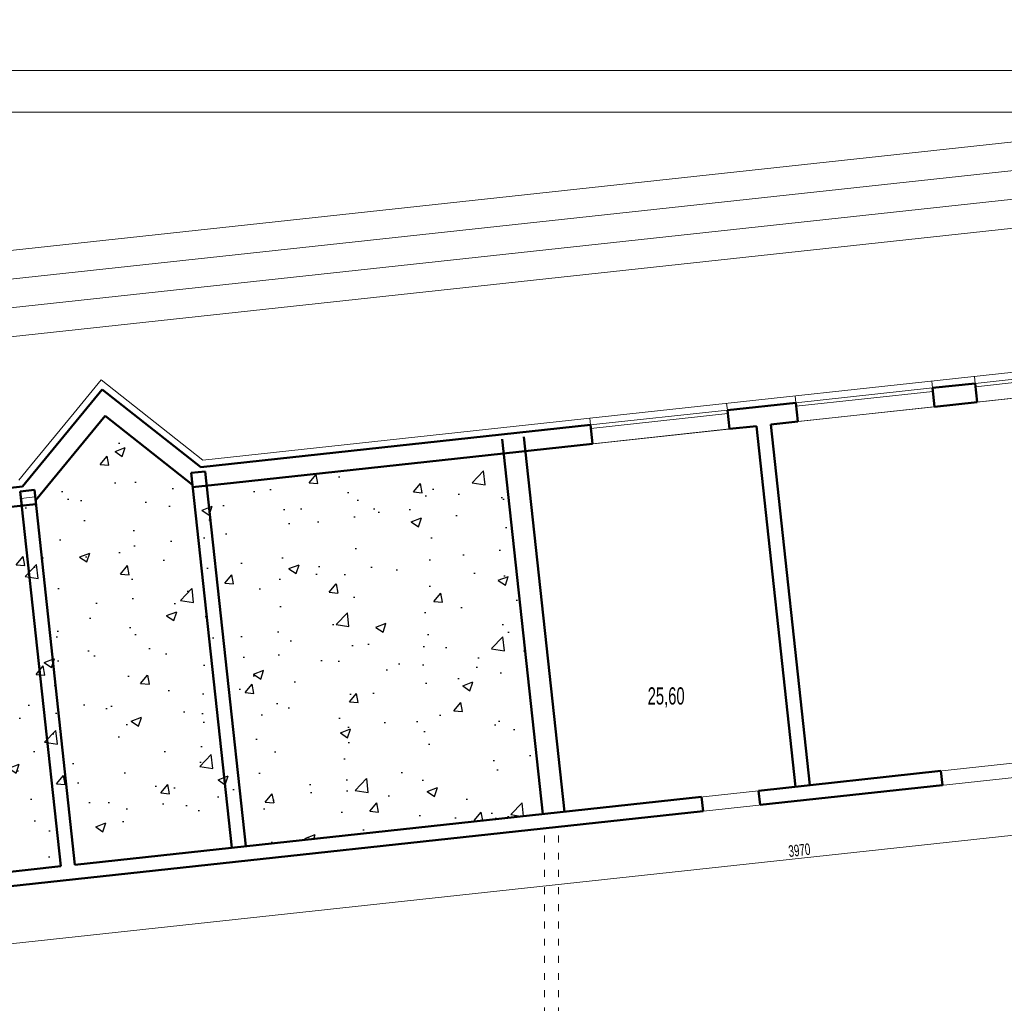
# Model space of a CAD drawing. Header units: millimetres. Extents: x 72202 to 304796, y 21658 to 519946.
# Tile 33 of 139: x 202409 to 204127, y 201761 to 203478. Entities that reach past the tile are written whole.
import ezdxf

# ---------------------------------------------------------------- set-up
doc = ezdxf.new("R2010")
doc.units = ezdxf.units.MM
doc.linetypes.add('ACAD_ISO03W100', pattern=[30, 12, -18])
doc.layers.get('0').update_dxf_attribs({"color": 253})
doc.layers.get('Defpoints').update_dxf_attribs({"color": 253})
for name, color, linetype, lineweight in [('linia - gruba - projektowana', 253, 'Continuous', 50), ('linia - rzut - cienka', 253, 'Continuous', 18), ('linia - ściany do wyburzenia', 253, 'Continuous', 5), ('LINIA CIENKA', 7, 'Continuous', 13), ('LINIA WYMIAROWANIE', 253, 'Continuous', 9)]:
    doc.layers.add(name, color=color, linetype=linetype, lineweight=lineweight)
doc.layers.add('LINIA-NIE DRUKOWAĆ', color=253, linetype='Continuous', lineweight=20, plot=False)
doc.styles.get("Standard").update_dxf_attribs({"font": 'ARIALN.TTF', "width": 0.75})
doc.dimstyles.new('sebek100', dxfattribs={"dimtxt": 17, "dimasz": 10, "dimexe": 10, "dimexo": 20, "dimgap": 4, "dimtad": 1, "dimrnd": 0.5, "dimtxsty": 'Standard', "dimblk": 'OBLIQUE', "dimcen": 8, "dimclre": 1, "dimazin": 0, "dimtm": 1e-09, "dimtfac": 1, "dimtix": 1, "dimtmove": 1, "dimatfit": 3, "dimldrblk": 'zas', "dimfxl": 10, "dimfxlon": 1, "dimtolj": 2, "dimlwd": -1, "dimlwe": -1, "dimarcsym": 0})

# ---------------------------------------------------------------- blocks, each defined once
blk = doc.blocks.new('_Oblique')
at = {"color": 0, "linetype": 'ByBlock', "lineweight": -2}
blk.add_line((-0.5, -0.5), (0.5, 0.5), dxfattribs=at)
blk = doc.blocks.new('*D72')
at = {"layer": 'Defpoints', "color": 0, "lineweight": -3, "ltscale": 4, "transparency": 16777216}
for p in [(207453.3, 203691.7), (200553.3, 203234.1), (207453.3, 203234.1)]:
    blk.add_point(p, dxfattribs=at)
at = {"layer": 'LINIA CIENKA', "ltscale": 4, "transparency": 16777216}
for p, q in [((200553.3, 203681.7), (200553.3, 203701.7)), ((207453.3, 203681.7), (207453.3, 203701.7))]:
    blk.add_line(p, q, dxfattribs=at)
at = {"layer": 'LINIA CIENKA', "color": 0, "ltscale": 4, "transparency": 16777216}
blk.add_line((200553.3, 203691.7), (207453.3, 203691.7), dxfattribs=at)
at = {"layer": 'LINIA CIENKA', "color": 0, "ltscale": 4, "transparency": 16777216, "xscale": 10, "yscale": 10, "zscale": 10, "rotation": 180}
blk.add_blockref('_Oblique', (200553.3, 203691.7), dxfattribs=at)
at = {"layer": 'LINIA CIENKA', "color": 0, "ltscale": 4, "transparency": 16777216, "xscale": 10, "yscale": 10, "zscale": 10}
blk.add_blockref('_Oblique', (207453.3, 203691.7), dxfattribs=at)
at = {"layer": 'LINIA CIENKA', "color": 0, "lineweight": -3, "ltscale": 4, "transparency": 16777216, "insert": (204003.3, 203797.8), "char_height": 200, "attachment_point": 5, "bg_fill": 3, "box_fill_scale": 1.1, "bg_fill_color": 256, "bg_fill_true_color": 13158600, "bg_fill_transparency": 0}
blk.add_mtext('\\A2;6900', dxfattribs=at)
blk = doc.blocks.new('zas')
blk = doc.blocks.new('*D221')
at = {"layer": 'Defpoints', "color": 0, "lineweight": -3, "ltscale": 4, "transparency": 16777216}
for p in [(205734.2, 202327.6), (205745, 202228.2), (201786.8, 201900)]:
    blk.add_point(p, dxfattribs=at)
at = {"layer": 'LINIA WYMIAROWANIE', "color": 0, "ltscale": 4, "transparency": 16777216}
blk.add_line((201797.6, 201800.6), (205745, 202228.2), dxfattribs=at)
at = {"layer": 'LINIA WYMIAROWANIE', "ltscale": 4, "transparency": 16777216}
for p, q in [((205743.9, 202238.1), (205746.1, 202218.2)), ((201796.5, 201810.6), (201798.6, 201790.7))]:
    blk.add_line(p, q, dxfattribs=at)
at = {"layer": 'LINIA WYMIAROWANIE', "color": 0, "ltscale": 4, "transparency": 16777216, "xscale": 10, "yscale": 10, "zscale": 10}
for p, rotation in [((205745, 202228.2), 6.182017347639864), ((201797.6, 201800.6), 186.1820173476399)]:
    blk.add_blockref('_Oblique', p, dxfattribs=dict(at, rotation=rotation))
at = {"layer": 'LINIA WYMIAROWANIE', "color": 0, "lineweight": -3, "ltscale": 4, "transparency": 16777216, "insert": (203769.8, 202028.5), "char_height": 20, "attachment_point": 5, "rotation": 6.182, "bg_fill": 3, "box_fill_scale": 1.1, "bg_fill_color": 256, "bg_fill_true_color": 13158600, "bg_fill_transparency": 0}
blk.add_mtext('\\A2;3970', dxfattribs=at)
blk = doc.blocks.new('*D316')
at = {"layer": 'Defpoints', "color": 0, "lineweight": -3, "ltscale": 1.2, "transparency": 16777216}
blk.add_point((202465.3, 221218.8), dxfattribs=at)
at = {"layer": 'LINIA WYMIAROWANIE', "color": 1, "ltscale": 1.2, "transparency": 16777216}
for p, q in [((202465.3, 41859.9), (202465.3, 41844.9)), ((202493.3, 41854.9), (202493.3, 41844.9))]:
    blk.add_line(p, q, dxfattribs=at)
at = {"layer": 'LINIA WYMIAROWANIE', "color": 0, "ltscale": 1.2, "transparency": 16777216}
blk.add_line((202493.3, 41854.9), (202465.3, 41854.9), dxfattribs=at)
at = {"layer": 'LINIA WYMIAROWANIE', "color": 0, "ltscale": 1.2, "transparency": 16777216, "xscale": 10, "yscale": 10, "zscale": 10, "rotation": 180}
blk.add_blockref('_Oblique', (202465.3, 41854.9), dxfattribs=at)
at = {"layer": 'LINIA WYMIAROWANIE', "color": 0, "ltscale": 1.2, "transparency": 16777216, "xscale": 10, "yscale": 10, "zscale": 10}
blk.add_blockref('_Oblique', (202493.3, 41854.9), dxfattribs=at)
at = {"layer": 'LINIA WYMIAROWANIE', "color": 0, "lineweight": -3, "ltscale": 1.2, "transparency": 16777216, "insert": (202479.3, 41868.1), "char_height": 18, "attachment_point": 5, "bg_fill": 3, "box_fill_scale": 1.1, "bg_fill_color": 256, "bg_fill_true_color": 13158600, "bg_fill_transparency": 0}
blk.add_mtext('\\A2;28', dxfattribs=at)
at = {"layer": 'Defpoints', "color": 0, "lineweight": -3, "ltscale": 1.2, "transparency": 16777216}
for p in [(202465.3, 41854.9), (202493.3, 41854.9)]:
    blk.add_point(p, dxfattribs=at)

msp = doc.modelspace()

# ---------------------------------------------------------------- hatches: boundary and pattern name
at = {"layer": 'linia - ściany do wyburzenia', "lineweight": -3, "ltscale": 1.2}
h = msp.add_hatch(dxfattribs=at)
h.set_pattern_fill('AR-CONC', color=256)
h.set_pattern_definition([(50, (54647.69, -3160), (182.18467, -15.939086), [19.05, -209.55]), (355, (54647.69, -3160), (-35.24342, 191.05685), [15.24, -167.64058]), (100.451445, (54662.87, -3161.33), (146.94125, 175.11775), [16.19001, -178.09024]), (46.1842, (54647.69, -3109.2), (271.07904, -42.04233), [28.575, -314.325]), (96.63556, (54670.28, -3112.7), (237.40413, 247.42612), [24.28502, -267.1356]), (351.18415, (54647.69, -3109.2), (237.40413, 247.42612), [22.85997, -251.45973]), (21, (54673.09, -3121.9), (151.61439, -102.2652), [19.05, -209.55]), (326, (54673.09, -3121.9), (61.80203, 184.18797), [15.24, -167.64]), (71.451445, (54685.72, -3130.43), (213.41642, 81.92277), [16.19001, -178.08994]), (37.5, (54647.686, -3160.004), (3.088603, 84.555039), [0, -165.608, 0, -170.18, 0, -168.275]), (7.5, (54647.69, -3160), (66.819663, 100.180575), [0, -97.028, 0, -161.798, 0, -64.135]), (327.5, (54591.044, -3160.004), (135.590595, -5.728744), [0, -63.5, 0, -198.12, 0, -262.89]), (317.5, (54565.64, -3160), (148.12918, 25.42649), [0, -82.55, 0, -131.572, 0, -186.69])])
h.paths.add_polyline_path([(203253.976, 202720.804), (202736.006, 202664.698), (202711.151, 202662.006), (202558.314, 202786.526), (202437.751, 202632.392), (201454.999, 202525.943), (201523.165, 201896.624), (203322.142, 202091.485)])

# ---------------------------------------------------------------- linework, layer by layer
at = {"layer": 'linia - gruba - projektowana'}
for p, q in [((202414.454, 202663.062), (202553.333, 202832.508)), ((202725.274, 202696.729), (202553.333, 202832.508)), ((204002.026, 202835.023), (204076.59, 202843.1)), ((204002.026, 202835.023), (204005.58, 202802.215)), ((204076.59, 202843.1), (204080.144, 202810.292)), ((203644.12, 202796.256), (203763.422, 202809.178)), ((203763.422, 202809.178), (203766.976, 202776.37)), ((204005.58, 202802.215), (204080.144, 202810.292)), ((203644.12, 202796.256), (203647.673, 202763.448)), ((202437.077, 202638.606), (202558.314, 202786.526)), ((202710.698, 202666.19), (202558.314, 202786.526)), ((203719.752, 202771.255), (203766.976, 202776.37)), ((202779.179, 202702.568), (203405.515, 202770.411)), ((203405.515, 202770.411), (203409.069, 202737.603)), ((203647.673, 202763.448), (203694.897, 202768.563)), ((203694.897, 202768.563), (203763.063, 202139.244)), ((203719.752, 202771.255), (203787.918, 202141.936)), ((203251.284, 202745.658), (203322.142, 202091.485)), ((203289.063, 202749.75), (203359.921, 202095.577)), ((202782.733, 202669.76), (203409.069, 202737.603)), ((202708.459, 202686.861), (202733.314, 202689.553)), ((202725.274, 202696.729), (202779.179, 202702.568)), ((202733.314, 202689.553), (202804.172, 202035.379)), ((202708.459, 202686.861), (202779.317, 202032.687)), ((201418.637, 202555.198), (202414.454, 202663.062)), ((202410.204, 202654.555), (202435.058, 202657.247)), ((202410.204, 202654.555), (202412.896, 202629.7)), ((202410.204, 202654.555), (202481.062, 202000.381)), ((202435.058, 202657.247), (202505.917, 202003.073)), ((202711.151, 202662.006), (202782.733, 202669.76)), ((201454.999, 202525.943), (202437.751, 202632.392)), ((203698.441, 202132.244), (204016.58, 202166.704)), ((204019.273, 202141.85), (204016.58, 202166.704)), ((203701.133, 202107.39), (204019.273, 202141.85)), ((203701.133, 202107.39), (203698.441, 202132.244)), ((202505.917, 202003.073), (203599.023, 202121.475)), ((203601.715, 202096.621), (203599.023, 202121.475)), ((201786.792, 201900.033), (203601.715, 202096.621)), ((201523.165, 201896.624), (202481.062, 202000.381))]:
    msp.add_line(p, q, dxfattribs=at)
at = {"layer": 'linia - rzut - cienka', "linetype": 'ACAD_ISO03W100'}
for p, q in [((203325.292, 201622.042), (203325.292, 202066.68)), ((203349.292, 201622.042), (203349.292, 202069.279))]:
    msp.add_line(p, q, dxfattribs=at)
at = {"layer": 'LINIA CIENKA'}
for p, q in [((202728.86, 202709.188), (205703.276, 203031.368)), ((204076.595, 202843.1), (204315.189, 202869.038)), ((204077.243, 202837.135), (204315.838, 202863.073)), ((202504.493, 202791.849), (202551.522, 202849.228)), ((202703.923, 202728.88), (202551.522, 202849.228)), ((204002.026, 202835.023), (204000.729, 202847.047)), ((204076.59, 202843.1), (204075.293, 202855.124)), ((204002.026, 202835.023), (203763.422, 202809.178)), ((204002.672, 202829.058), (203764.068, 202803.213)), ((204318.748, 202836.137), (204080.144, 202810.292)), ((203763.422, 202809.178), (203762.124, 202821.202)), ((202504.493, 202791.849), (202428.425, 202699.039)), ((203644.12, 202796.256), (203405.515, 202770.411)), ((203644.12, 202796.256), (203642.822, 202808.28)), ((204005.58, 202802.215), (203766.976, 202776.37)), ((203405.515, 202770.411), (203404.218, 202782.435)), ((203644.766, 202790.291), (203406.162, 202764.446)), ((203647.673, 202763.448), (203409.069, 202737.603)), ((202728.86, 202709.188), (202703.923, 202728.88)), ((202731.15, 202709.53), (202731.16, 202709.437)), ((202408.044, 202674.172), (202428.425, 202699.039))]:
    msp.add_line(p, q, dxfattribs=at)
at = {"layer": 'LINIA WYMIAROWANIE', "color": 4, "ltscale": 1.2}
for q in [(202411.55, 202642.127), (202437.751, 202632.392)]:
    msp.add_line((202436.404, 202644.82), q, dxfattribs=at)
msp.add_lwpolyline([(202410.204, 202654.555), (202412.896, 202629.7), (202437.751, 202632.392), (202435.058, 202657.247), (202410.204, 202654.555)], dxfattribs=at)
at = {"layer": 'LINIA-NIE DRUKOWAĆ'}
msp.add_line((205745.01, 202228.192), (201528.292, 201771.449), dxfattribs=at)

# ---------------------------------------------------------------- dimensions: what is measured, and where the dimension line sits
at = {"layer": 'LINIA CIENKA', "lineweight": -3, "ltscale": 4}
dim = msp.add_linear_dim(base=(207453.292, 203691.675), p1=(200553.292, 203234.128), p2=(207453.292, 203234.128), dimstyle='sebek100', override={"dimtxt": 200, "dimrnd": 0, "dimclre": 256, "dimtfill": 1, "dimarcsym": 2}, dxfattribs=at)
dim.commit()
dim.dimension.update_dxf_attribs({"geometry": '*D72', "text_midpoint": (204003.292, 203797.79)})

# ---------------------------------------------------------------- next in the draw order: linework, layer by layer
at = {"layer": 'LINIA CIENKA'}
msp.add_lwpolyline([(200853.292, 200489.042), (200853.292, 203316.491), (207383.292, 203316.491), (207383.292, 200489.042)], close=True, dxfattribs=at)
at = {"layer": 'LINIA-NIE DRUKOWAĆ'}
for p, q in [((200914.956, 202915.05), (205660.201, 203429.042)), ((200920.341, 202865.341), (205665.585, 203379.333)), ((200925.725, 202815.632), (205670.969, 203329.623)), ((200931.11, 202765.923), (205676.354, 203279.914))]:
    msp.add_line(p, q, dxfattribs=at)
msp.add_lwpolyline([(200553.292, 203389.042), (200553.292, 200419.042), (207453.292, 200419.042), (207453.292, 203389.042)], close=True, dxfattribs=at)

# ---------------------------------------------------------------- next in the draw order: dimensions: what is measured, and where the dimension line sits
at = {"layer": 'LINIA WYMIAROWANIE', "lineweight": -3, "ltscale": 4}
dim = msp.add_aligned_dim(p1=(201786.792, 201900.033), p2=(205734.241, 202327.61), distance=-100, text='3970', dimstyle='sebek100', override={"dimtxt": 20, "dimrnd": 0, "dimclre": 256, "dimtfill": 1, "dimarcsym": 2}, dxfattribs=at)
dim.commit()
dim.dimension.update_dxf_attribs({"geometry": '*D221', "text_midpoint": (203769.755, 202028.532)})

# ---------------------------------------------------------------- next in the draw order: linework, layer by layer
at = {"layer": 'LINIA-NIE DRUKOWAĆ'}
for points in [[(204679.14, 202875.173), (203719.752, 202771.255), (203787.918, 202141.936), (204747.306, 202245.854), (204679.14, 202875.173)], [(203694.897, 202768.563), (203291.755, 202724.896), (203359.921, 202095.577), (203763.063, 202139.244), (203694.897, 202768.563)]]:
    msp.add_lwpolyline(points, dxfattribs=at)

# ---------------------------------------------------------------- next in the draw order: texts
at = {"layer": 'LINIA-NIE DRUKOWAĆ', "insert": (203505.066, 202312.655), "char_height": 30, "width": 125.07, "attachment_point": 1}
msp.add_mtext('25,60', dxfattribs=at)

# ---------------------------------------------------------------- next in the draw order: dimensions: what is measured, and where the dimension line sits
at = {"layer": 'LINIA WYMIAROWANIE', "lineweight": -3, "ltscale": 1.2}
dim = msp.add_linear_dim(base=(202465.292, 41854.897), p1=(202493.292, 41854.897), p2=(202465.292, 221218.846), dimstyle='sebek100', override={"dimtxt": 18, "dimrnd": 0, "dimfxl": 5, "dimtfill": 1, "dimarcsym": 2}, dxfattribs=at)
dim.commit()
dim.dimension.update_dxf_attribs({"geometry": '*D316', "text_midpoint": (202479.292, 41868.088)})

# ---------------------------------------------------------------- next in the draw order: linework, layer by layer
at = {"layer": 'LINIA-NIE DRUKOWAĆ'}
msp.add_lwpolyline([(205734.241, 202327.61), (201786.792, 201900.033)], dxfattribs=at)

doc.saveas('drawing.dxf')
